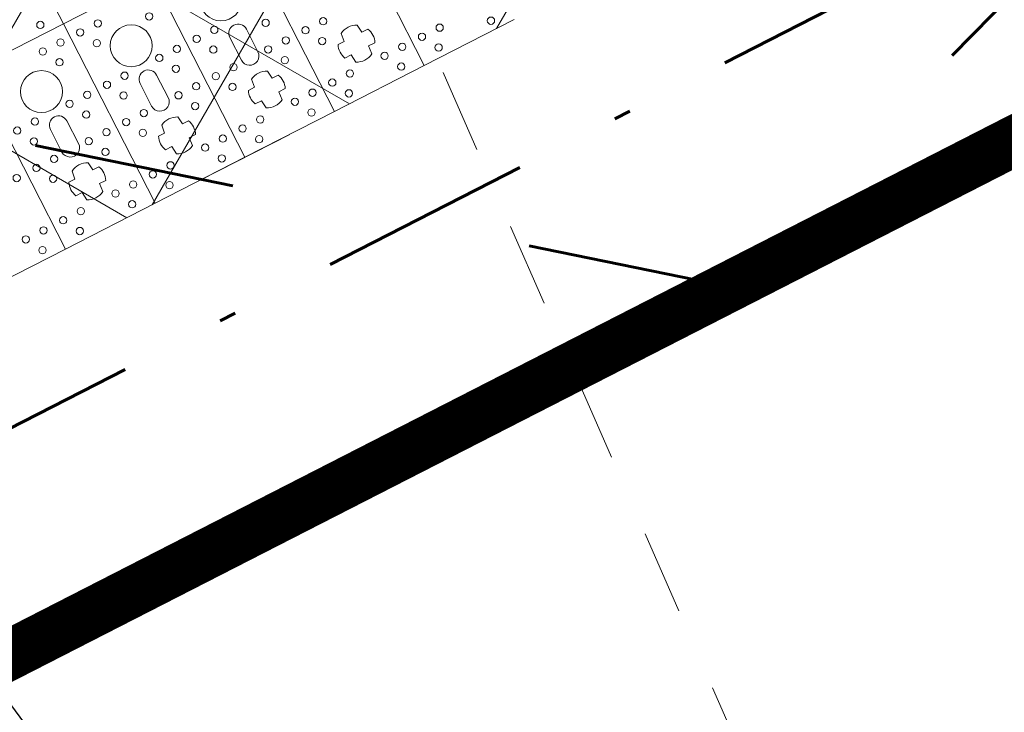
# Model space of a CAD drawing. Header units: metres. Extents: x 7472034 to 8440138, y 5890133 to 5961460.
# Tile 53 of 103: x 8439525.88 to 8439531.74, y 5890369.43 to 5890373.55. Entities that reach past the tile are written whole.
import ezdxf
from ezdxf import colors
from ezdxf.entities.mleader import LeaderData, LeaderLine
from ezdxf.math import Vec2, Vec3

# ---------------------------------------------------------------- set-up
doc = ezdxf.new("R2010")
doc.units = ezdxf.units.M
doc.header["$MEASUREMENT"] = 0
for name, pattern in [('$0$L218_500', [1, 0.5, -0.5]), ('ACAD_ISO03W100', [30, 12, -18]), ('BUW', [1.5, 1, -0.5]), ('DASHDOT', [25.399999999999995, 12.7, -6.349999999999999, 0, -6.349999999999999]), ('DASHED', [19.049999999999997, 12.7, -6.349999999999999])]:
    doc.linetypes.add(name, pattern=pattern)
doc.layers.get('0').update_dxf_attribs({"linetype": 'CONTINUOUS', "lineweight": 5})
for name, color, linetype, lineweight in [('__GRANICA', 5, 'ACAD_ISO03W100', 80), ('_IS.BLOK.KD.doziemne', 7, 'CONTINUOUS', 5), ('_IS.TCH.V.oddzialywanie', 30, 'DASHED', 60), ('_IS.TCH.V.opisik.1', 98, 'CONTINUOUS', 20), ('_IS.TCH.V.skrzynki.0', 101, 'CONTINUOUS', 20), ('_IS.TCH.V.skrzynki.1', 97, 'CONTINUOUS', 20), ('_IS.TCH.V.skrzynki.2', 93, 'CONTINUOUS', 20), ('ZAG-OBRYS070', 7, 'CONTINUOUS', 70)]:
    doc.layers.add(name, color=color, linetype=linetype, lineweight=lineweight)
doc.layers.add('_IS.A.śmieci', color=21, linetype='CONTINUOUS', lineweight=30, plot=False)
doc.styles.add('RS', font='Romans.shx', dxfattribs={"width": 0.7})

# ---------------------------------------------------------------- blocks, each defined once
blk = doc.blocks.new('A$C57F34CC8')
at = {"layer": '__GRANICA', "color": 246, "lineweight": 60, "ltscale": 0.1}
blk.add_lwpolyline([(104.5474768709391, 61.49084398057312), (124.7534257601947, 8.664832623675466), (116.2782638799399, -2.598389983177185e-07), (87.50180485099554, 5.853071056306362), (75.53745610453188, 9.185393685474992), (65.1202681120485, 10.79332474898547), (52.65768154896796, 12.23814885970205), (35.11359243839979, 14.25579591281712), (31.17050394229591, 14.72508112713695), (-8.847564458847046e-07, 23.87893649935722)], dxfattribs=at)
blk = doc.blocks.new('*U25')
at = {"lineweight": 5}
for p, q in [((4800.000047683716, 10799.39999997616), (4800.000047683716, 11399.40002381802)), ((4800.000047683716, 10799.40002381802), (3600, 10799.40002381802)), ((3600, 10799.39999997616), (4800.000047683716, 10799.39999997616)), ((4800.000047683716, 10199.39999997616), (4800.000047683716, 10799.40002381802)), ((4454.200035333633, 10559.27779868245), (4403.997000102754, 10553.0974925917)), ((4454.200035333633, 10599.41180765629), (4454.200035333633, 10559.27779868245)), ((4545.251703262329, 10557.3414337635), (4545.251703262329, 10599.66109861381)), ((4595.871898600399, 10553.33129808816), (4545.251703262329, 10557.3414337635)), ((4403.997000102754, 10445.70253120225), (4454.200035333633, 10439.52222511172)), ((4454.200035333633, 10439.52222511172), (4454.200035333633, 10399.38821613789)), ((4545.251703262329, 10441.45859003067), (4595.871898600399, 10445.46872570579)), ((4545.251703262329, 10399.13892518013), (4545.251703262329, 10441.45859003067)), ((4800.000047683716, 10199.40002381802), (3600, 10199.40002381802)), ((3600, 10199.39999997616), (4800.000047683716, 10199.39999997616)), ((4800.000047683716, 9599.399999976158), (4800.000047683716, 10199.40002381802)), ((4454.200035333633, 9999.411807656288), (4454.200035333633, 9959.277798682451)), ((4545.251703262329, 9957.341433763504), (4545.251703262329, 9999.661098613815)), ((4275.600023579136, 9954.900012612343), (4124.400023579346, 9954.900011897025)), ((4454.200035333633, 9959.277798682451), (4403.997000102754, 9953.097492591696)), ((4595.871898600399, 9953.33129808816), (4545.251703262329, 9957.341433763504)), ((4124.400023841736, 9843.900011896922), (4275.600023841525, 9843.900011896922)), ((4403.997000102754, 9845.70253120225), (4454.200035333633, 9839.522225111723)), ((4454.200035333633, 9839.522225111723), (4454.200035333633, 9799.388216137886)), ((4545.251703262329, 9841.45859003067), (4595.871898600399, 9845.468725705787)), ((4545.251703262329, 9799.138925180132), (4545.251703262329, 9841.45859003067)), ((3600, 9599.400023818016), (3600, 8999.399999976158)), ((4800.000047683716, 9599.400023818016), (3600, 9599.400023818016)), ((3600, 9599.399999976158), (4800.000047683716, 9599.399999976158)), ((3600.000047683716, 8999.399999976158), (3600.000047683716, 9599.400023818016)), ((4800.000047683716, 8999.399999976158), (4800.000047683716, 9599.400023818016)), ((4454.200035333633, 9399.411807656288), (4454.200035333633, 9359.277798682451)), ((4545.251703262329, 9357.341433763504), (4545.251703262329, 9399.661098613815)), ((4275.600023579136, 9354.900012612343), (4124.400023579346, 9354.900011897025)), ((4454.200035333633, 9359.277798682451), (4403.997000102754, 9353.097492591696)), ((4595.871898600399, 9353.33129808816), (4545.251703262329, 9357.341433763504)), ((4124.400023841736, 9243.900011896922), (4275.600023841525, 9243.900011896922)), ((4403.997000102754, 9245.70253120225), (4454.200035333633, 9239.522225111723)), ((4454.200035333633, 9239.522225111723), (4454.200035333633, 9199.388216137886)), ((4545.251703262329, 9241.45859003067), (4595.871898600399, 9245.468725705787)), ((4545.251703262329, 9199.138925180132), (4545.251703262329, 9241.45859003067)), ((3600.000047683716, 8999.400023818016), (2400, 8999.400023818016)), ((2400, 8999.399999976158), (3600.000047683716, 8999.399999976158)), ((3600, 8999.400023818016), (3600, 8399.399999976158)), ((4800.000047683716, 8999.400023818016), (3600, 8999.400023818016)), ((3600, 8999.399999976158), (4800.000047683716, 8999.399999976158)), ((3600.000047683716, 8399.399999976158), (3600.000047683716, 8999.400023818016)), ((4800.000047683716, 8399.399999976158), (4800.000047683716, 8999.400023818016)), ((4454.200035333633, 8799.411807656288), (4454.200035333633, 8759.277798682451)), ((4545.251703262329, 8757.341433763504), (4545.251703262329, 8799.661098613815)), ((4275.600023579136, 8754.900012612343), (4124.400023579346, 8754.900011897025)), ((4454.200035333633, 8759.277798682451), (4403.997000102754, 8753.097492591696)), ((4595.871898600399, 8753.33129808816), (4545.251703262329, 8757.341433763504)), ((4124.400023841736, 8643.900011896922), (4275.600023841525, 8643.900011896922)), ((4403.997000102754, 8645.70253120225), (4454.200035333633, 8639.522225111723)), ((4454.200035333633, 8639.522225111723), (4454.200035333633, 8599.388216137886)), ((4545.251703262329, 8641.45859003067), (4595.871898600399, 8645.468725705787)), ((4545.251703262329, 8599.138925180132), (4545.251703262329, 8641.45859003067)), ((4800.000047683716, 8399.400023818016), (3600, 8399.400023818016)), ((3600, 8399.399999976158), (4800.000047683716, 8399.399999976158)), ((4800.000047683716, 7799.399999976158), (4800.000047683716, 8399.400023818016))]:
    blk.add_line(p, q, dxfattribs=at)
for centre, radius in [((4743.127355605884, 11274.40001189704), 21.7392778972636), ((4640.936357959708, 10983.4000118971), 21.7392778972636), ((4743.127355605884, 10924.40001189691), 21.7392778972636), ((4640.936357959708, 10865.40001189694), 21.7392778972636), ((4640.936357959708, 10733.40001189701), 21.7392778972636), ((4743.127355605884, 10674.40001189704), 21.7392778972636), ((4640.936357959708, 10615.40001189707), 21.7392778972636), ((4290.936357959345, 10383.4000118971), 21.73927789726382), ((4640.936357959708, 10383.4000118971), 21.7392778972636), ((4393.127355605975, 10324.40001189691), 21.7392778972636), ((4743.127355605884, 10324.40001189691), 21.7392778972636), ((4290.936357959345, 10265.40001189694), 21.73927789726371), ((4640.936357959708, 10265.40001189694), 21.7392778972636), ((4290.936357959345, 10133.40001189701), 21.73927789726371), ((4640.936357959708, 10133.40001189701), 21.7392778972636), ((4143.127355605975, 10074.40001189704), 21.7392778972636), ((4393.127355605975, 10074.40001189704), 21.7392778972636), ((4743.127355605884, 10074.40001189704), 21.7392778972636), ((4290.936357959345, 10015.40001189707), 21.7392778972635), ((4640.936357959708, 10015.40001189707), 21.7392778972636), ((3900.000023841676, 9899.400011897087), 125), ((4040.936357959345, 9783.400011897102), 21.73927789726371), ((4290.936357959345, 9783.400011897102), 21.73927789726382), ((4640.936357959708, 9783.400011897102), 21.7392778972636), ((4143.127355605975, 9724.400011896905), 21.7392778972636), ((4393.127355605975, 9724.400011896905), 21.7392778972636), ((4743.127355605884, 9724.400011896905), 21.7392778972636), ((4040.936357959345, 9665.400011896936), 21.73927789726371), ((4290.936357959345, 9665.400011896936), 21.73927789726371), ((4640.936357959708, 9665.400011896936), 21.7392778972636), ((4040.936357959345, 9533.40001189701), 21.7392778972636), ((4290.936357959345, 9533.40001189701), 21.73927789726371), ((4640.936357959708, 9533.40001189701), 21.7392778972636), ((3793.127355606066, 9474.400011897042), 21.73927789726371), ((4143.127355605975, 9474.400011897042), 21.7392778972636), ((4393.127355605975, 9474.400011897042), 21.7392778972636), ((4743.127355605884, 9474.400011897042), 21.7392778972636), ((3900.000023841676, 9299.400011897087), 125), ((4040.936357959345, 9415.400011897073), 21.73927789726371), ((4290.936357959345, 9415.400011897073), 21.7392778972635), ((4640.936357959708, 9415.400011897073), 21.7392778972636), ((3690.936357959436, 9183.400011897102), 21.73927789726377), ((4040.936357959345, 9183.400011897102), 21.73927789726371), ((4290.936357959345, 9183.400011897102), 21.73927789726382), ((4640.936357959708, 9183.400011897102), 21.7392778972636), ((3793.127355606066, 9124.400011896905), 21.73927789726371), ((4143.127355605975, 9124.400011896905), 21.7392778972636), ((4393.127355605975, 9124.400011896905), 21.7392778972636), ((4743.127355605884, 9124.400011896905), 21.7392778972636), ((3690.936357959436, 9065.400011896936), 21.73927789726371), ((4040.936357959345, 9065.400011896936), 21.73927789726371), ((4290.936357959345, 9065.400011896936), 21.73927789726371), ((4640.936357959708, 9065.400011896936), 21.7392778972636), ((3690.936357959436, 8933.40001189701), 21.7392778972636), ((4040.936357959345, 8933.40001189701), 21.7392778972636), ((4290.936357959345, 8933.40001189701), 21.73927789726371), ((4640.936357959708, 8933.40001189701), 21.7392778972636), ((3543.127355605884, 8874.400011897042), 21.7392778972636), ((3793.127355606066, 8874.400011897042), 21.73927789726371), ((4143.127355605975, 8874.400011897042), 21.7392778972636), ((4393.127355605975, 8874.400011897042), 21.7392778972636), ((4743.127355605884, 8874.400011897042), 21.7392778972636), ((3690.936357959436, 8815.400011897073), 21.73927789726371), ((3900.000023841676, 8699.400011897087), 125), ((4040.936357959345, 8815.400011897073), 21.73927789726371), ((4290.936357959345, 8815.400011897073), 21.7392778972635), ((4640.936357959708, 8815.400011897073), 21.7392778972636), ((4040.936357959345, 8583.400011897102), 21.73927789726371), ((4290.936357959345, 8583.400011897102), 21.73927789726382), ((4640.936357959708, 8583.400011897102), 21.7392778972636), ((4143.127355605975, 8524.400011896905), 21.7392778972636), ((4393.127355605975, 8524.400011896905), 21.7392778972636), ((4743.127355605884, 8524.400011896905), 21.7392778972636), ((4040.936357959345, 8465.400011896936), 21.73927789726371), ((4290.936357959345, 8465.400011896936), 21.73927789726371), ((4640.936357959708, 8465.400011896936), 21.7392778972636), ((4290.936357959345, 8333.40001189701), 21.73927789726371), ((4640.936357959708, 8333.40001189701), 21.7392778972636), ((4743.127355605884, 8274.400011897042), 21.7392778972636), ((4640.936357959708, 8215.400011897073), 21.7392778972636)]:
    blk.add_circle(centre, radius, dxfattribs=at)
for centre, radius, start, end in [((4500.000023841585, 10499.40001189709), 109.9999999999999, 150.7803558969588, 209.2196441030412), ((4500.000023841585, 10499.40001189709), 110, 65.70851514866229, 114.6052205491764), ((4500.000023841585, 10499.40001189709), 110.0000000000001, 330.640722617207, 29.35927738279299), ((4500.000023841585, 10499.40001189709), 110, 245.3947794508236, 294.2914848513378), ((4500.000023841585, 9899.400011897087), 110, 65.70851514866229, 114.6052205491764), ((4124.400023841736, 9899.400011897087), 55.50000000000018, 90.00000026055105, 270), ((4275.600023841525, 9899.400011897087), 55.50000000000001, 270, 90.00000026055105), ((4500.000023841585, 9899.400011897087), 109.9999999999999, 150.7803558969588, 209.2196441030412), ((4500.000023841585, 9899.400011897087), 110.0000000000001, 330.640722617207, 29.35927738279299), ((4500.000023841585, 9899.400011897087), 110, 245.3947794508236, 294.2914848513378), ((4500.000023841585, 9299.400011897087), 110, 65.70851514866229, 114.6052205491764), ((4124.400023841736, 9299.400011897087), 55.50000000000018, 90.00000026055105, 270), ((4275.600023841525, 9299.400011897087), 55.50000000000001, 270, 90.00000026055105), ((4500.000023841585, 9299.400011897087), 109.9999999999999, 150.7803558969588, 209.2196441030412), ((4500.000023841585, 9299.400011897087), 110.0000000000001, 330.640722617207, 29.35927738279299), ((4500.000023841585, 9299.400011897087), 110, 245.3947794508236, 294.2914848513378), ((4500.000023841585, 8699.400011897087), 110, 65.70851514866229, 114.6052205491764), ((4124.400023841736, 8699.400011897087), 55.50000000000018, 90.00000026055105, 270), ((4275.600023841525, 8699.400011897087), 55.50000000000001, 270, 90.00000026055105), ((4500.000023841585, 8699.400011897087), 109.9999999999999, 150.7803558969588, 209.2196441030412), ((4500.000023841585, 8699.400011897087), 110.0000000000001, 330.640722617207, 29.35927738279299), ((4500.000023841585, 8699.400011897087), 110, 245.3947794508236, 294.2914848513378)]:
    blk.add_arc(centre, radius, start, end, dxfattribs=at)
blk = doc.blocks.new('JPII.KD_aktualizacja rzędnych_20.12.2024')
at = {"layer": '_IS.TCH.V.skrzynki.0', "lineweight": 13}
h = blk.add_hatch(dxfattribs=at)
h.set_pattern_fill('ANSI37', color=256, scale=10, angle=15)
h.set_pattern_definition([(59.99999999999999, (-62.26768374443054, 30.61646902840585), (-1.082531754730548, 0.625), []), (150, (-62.26768374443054, 30.61646902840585), (-0.6250000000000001, -1.082531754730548), [])])
h.paths.add_polyline_path([(8438679.881406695, 5890674.828945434), (8438677.694513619, 5890679.101824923), (8438656.86422629, 5890668.44072127), (8438659.051119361, 5890664.167841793)])
at = {"layer": '_IS.TCH.V.oddzialywanie', "color": 150, "linetype": 'DASHDOT', "ltscale": 0.1, "elevation": 7.079631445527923e-07}
blk.add_lwpolyline([(8438658.703454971, 5890663.091213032), (8438680.958035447, 5890674.481281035), (8438678.042178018, 5890680.178453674), (8438655.787597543, 5890668.78838567)], close=True, dxfattribs=at)
at = {"layer": '_IS.TCH.V.skrzynki.1', "linetype": 'ACAD_ISO03W100', "ltscale": 0.05, "elevation": 7.079631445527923e-07}
blk.add_lwpolyline([(8438677.694513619, 5890679.101824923), (8438679.881406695, 5890674.828945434), (8438659.051119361, 5890664.167841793), (8438656.86422629, 5890668.44072127), (8438677.694513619, 5890679.101824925)], dxfattribs=at)
at = {"layer": '_IS.TCH.V.skrzynki.2', "color": 124, "xscale": 0.001, "yscale": 0.001, "zscale": 0.001, "rotation": 297.1037209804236}
blk.add_blockref('*U25', (8438656.864760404, 5890668.440994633, 7.079631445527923e-07), dxfattribs=at)
at = {"layer": '_IS.TCH.V.opisik.1', "lineweight": 18}
ml = blk.add_multileader_mtext('Standard', dxfattribs=at)
ml.set_content('\\A1;\\pxsm1,ql;{\\H0.83333x;skrzynki retencyjno-rozsączające AquaCell o wymiarach 4,8x23,4x0,43m (powierzchnia zabudowy zbiornika 4,8x23,4=112,32m\\H0.7x;\\S2^ ;\\H1.42857x;) o poj. wodnej 45m\\H0.7x;\\S3^ ;}', color=256, style='RS')
ml.set_leader_properties()
ml.build(insert=Vec2(0, 0))
ml.multileader.update_dxf_attribs({"has_text_frame": 1, "text_right_attachment_type": 6, "dogleg_length": 0.5, "arrow_head_size": 0.2})
ctx = ml.context
ctx.base_point, ctx.char_height, ctx.arrow_head_size, ctx.landing_gap_size, ctx.plane_origin, ctx.plane_x_axis, ctx.plane_y_axis = Vec3(8438673.744222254, 5890658.837702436, 7.079631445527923e-07), 0.9, 0.2, 0.25, Vec3(8438741.322654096, 5890632.340956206, 7.079631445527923e-07), Vec3(0.9999999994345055, 3.363018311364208e-05), Vec3(-3.363018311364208e-05, 0.9999999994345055)
ctx.right_attachment = 6
notes = []
notes.append((ctx, [(0, (1, 1, 0), (8438673.244222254, 5890658.837685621, 7.079631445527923e-07), (0.9999999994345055, 3.363018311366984e-05), 0.4999999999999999, [(0, [(8438668.29717945, 5890670.145929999, 7.079631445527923e-07)], 0, [])])]))
ctx.mtext.insert, ctx.mtext.text_direction, ctx.mtext.rotation, ctx.mtext.width, ctx.mtext.line_spacing_factor, ctx.mtext.flow_direction = Vec3(8438673.994202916, 5890659.412710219, 7.079631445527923e-07), Vec3(0.9999999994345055, 3.363018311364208e-05), 3.36301831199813e-05, 22.98399540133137, 0.6666666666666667, 5
for ctx, leaders in notes:
    for number, flags, end, landing, length, lines in leaders:
        leader = LeaderData()
        leader.index, (leader.has_last_leader_line, leader.has_dogleg_vector, leader.attachment_direction) = number, flags
        leader.last_leader_point, leader.dogleg_vector, leader.dogleg_length = Vec3(end), Vec3(landing), length
        for number, points, colour, breaks in lines:
            line = LeaderLine()
            line.index, line.vertices, line.color, line.breaks = number, Vec3.list(points), colors.encode_raw_color(colour), breaks
            leader.lines.append(line)
        ctx.leaders.append(leader)

msp = doc.modelspace()

# ---------------------------------------------------------------- linework, layer by layer
at = {"layer": 'ZAG-OBRYS070', "color": 196, "linetype": 'BUW', "ltscale": 3, "const_width": 0.3, "flags": 128}
msp.add_lwpolyline([(8439542.761230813, 5890378.44277308), (8439518.201230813, 5890365.87277308), (8439498.318540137, 5890366.928954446), (8439486.18449514, 5890370.070575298), (8439475.080399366, 5890372.569959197), (8439442.183929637, 5890382.26561104), (8439442.183929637, 5890382.26561104), (8439442.183929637, 5890382.26561104), (8439482.631230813, 5890402.022773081), (8439495.031636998, 5890408.082453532), (8439507.432043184, 5890414.142133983), (8439507.432043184, 5890414.142133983), (8439525.871230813, 5890423.15277308), (8439532.321230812, 5890420.23277308), (8439542.761230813, 5890378.44277308)], close=True, dxfattribs=at)

# ---------------------------------------------------------------- block references
at = {"layer": '__GRANICA', "color": 1, "linetype": 'Continuous', "ltscale": 0.2}
msp.add_blockref('A$C57F34CC8', (8439413.808154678, 5890371.967410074), dxfattribs=at)
at = {"layer": '_IS.BLOK.KD.doziemne', "linetype": '$0$L218_500'}
msp.add_blockref('JPII.KD_aktualizacja rzędnych_20.12.2024', (859.6212462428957, -295.8072097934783), dxfattribs=at)

# ---------------------------------------------------------------- leaders
at = {"layer": '_IS.A.śmieci'}
ml = msp.add_multileader_mtext('Standard', dxfattribs=at)
ml.set_content('\\A1;miejce na\\Pautomat paczkowy', color=256, style='RS')
ml.set_leader_properties()
ml.build(insert=Vec2(0, 0))
ml.multileader.update_dxf_attribs({"text_left_attachment_type": 2, "text_right_attachment_type": 2, "dogleg_length": 0.2, "arrow_head_size": 0.25})
ctx = ml.context
ctx.base_point, ctx.char_height, ctx.arrow_head_size, ctx.landing_gap_size, ctx.plane_origin = Vec3(8439527.517591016, 5890367.451514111), 0.75, 0.25, 0.1, Vec3(8439504.015071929, 5890380.344600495)
ctx.left_attachment, ctx.right_attachment = 2, 2
notes = []
notes.append((ctx, [(0, (1, 1, 0), (8439527.317591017, 5890367.451514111), (1, 0), 0.2, [(3, [(8439520.472886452, 5890376.709349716)], 0, [])])]))
ctx.mtext.insert, ctx.mtext.width, ctx.mtext.defined_height, ctx.mtext.flow_direction = Vec3(8439527.617591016, 5890368.576514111), 11.00125483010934, 2.459306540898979, 5
for ctx, leaders in notes:
    for number, flags, end, landing, length, lines in leaders:
        leader = LeaderData()
        leader.index, (leader.has_last_leader_line, leader.has_dogleg_vector, leader.attachment_direction) = number, flags
        leader.last_leader_point, leader.dogleg_vector, leader.dogleg_length = Vec3(end), Vec3(landing), length
        for number, points, colour, breaks in lines:
            line = LeaderLine()
            line.index, line.vertices, line.color, line.breaks = number, Vec3.list(points), colors.encode_raw_color(colour), breaks
            leader.lines.append(line)
        ctx.leaders.append(leader)

doc.saveas('drawing.dxf')
